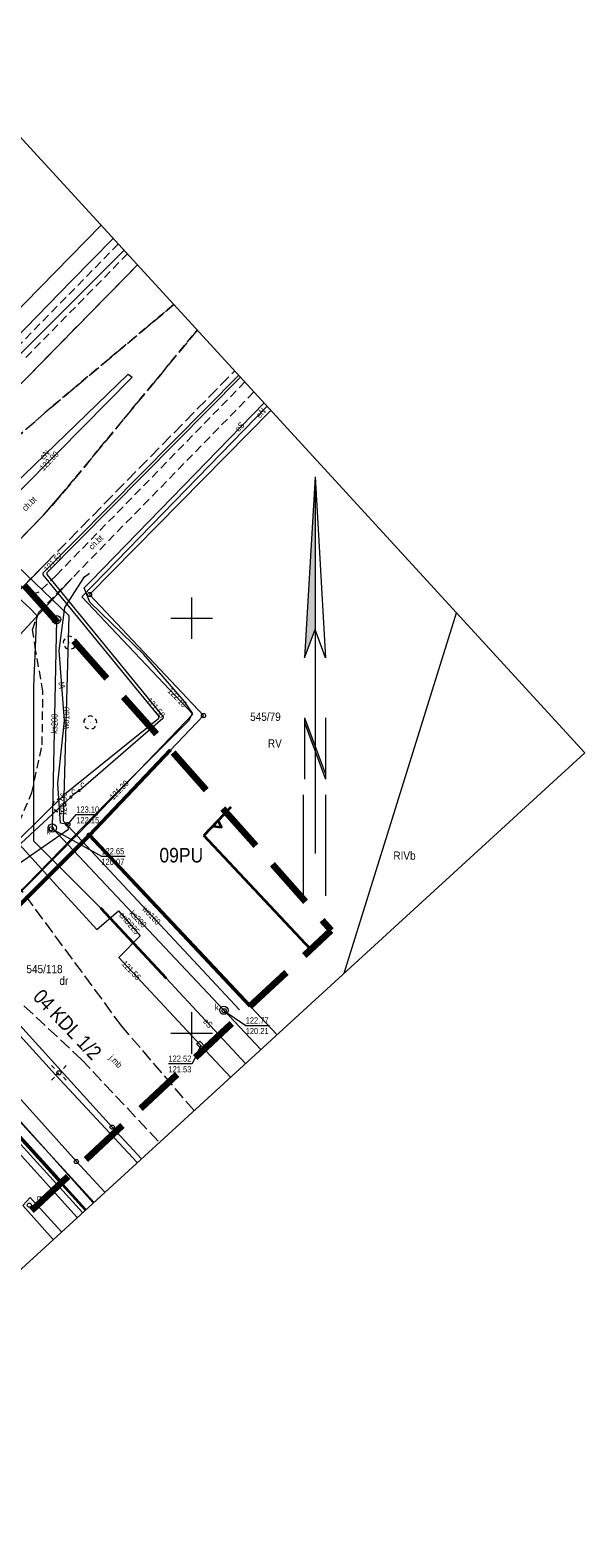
# Model space of a CAD drawing. Header units: metres. Extents: x 0 to 6446955, y 0 to 5658558.
# Tile 121 of 188: x 6441231 to 6441297, y 5654439 to 5654621. Entities that reach past the tile are written whole.
import ezdxf
from ezdxf.enums import TextEntityAlignment as Align

# ---------------------------------------------------------------- set-up
doc = ezdxf.new("R2010")
doc.units = ezdxf.units.M
doc.header["$MEASUREMENT"] = 0
for name, pattern in [('1.0_0.5', [1.5, 1, -0.5]), ('1.5_0.5', [2, 1.5, -0.5]), ('2', [0.9, 0.6, -0.3]), ('219-500', [0]), ('PRZER2-1', [3, 2, -1]), ('PRZER3-1', [4, 3, -1])]:
    doc.linetypes.add(name, pattern=pattern)
doc.layers.get('0').update_dxf_attribs({"color": 2, "linetype": 'CONTINUOUS', "lineweight": 5})
for name, color, linetype, lineweight in [('1ramki', 7, 'PRZER2-1', 18), ('z - kartowanie', 1, 'CONTINUOUS', 5), ('z - MPZT', 121, 'PRZER3-1', 18)]:
    doc.layers.add(name, color=color, linetype=linetype, lineweight=lineweight)
for name, color, linetype in [('202-punkt graniczny', 7, 'CONTINUOUS'), ('209-oznaczenie konturu klasyfikacyjnego', 7, 'CONTINUOUS'), ('211-numer działki ewidencyjnej', 7, 'CONTINUOUS'), ('217-kontur klasyfikacyjny', 7, 'CONTINUOUS'), ('218-kontur użytku gruntowego', 7, 'CONTINUOUS'), ('219-działka ewidencyjna', 7, 'CONTINUOUS'), ('chodnik', 7, 'CONTINUOUS'), ('chodnik-Atr17', 7, 'CONTINUOUS'), ('ciepłownicze urządzenie techniczne', 7, 'CONTINUOUS'), ('ciepłownicze urządzenie techniczne-Atr17', 7, 'CONTINUOUS'), ('jezdnia', 7, 'CONTINUOUS'), ('jezdnia-Atr17', 7, 'CONTINUOUS'), ('komora podziemna', 7, 'CONTINUOUS'), ('krawężnik', 7, 'CONTINUOUS'), ('latarnia', 7, 'CONTINUOUS'), ('obudowa ochronna przewodu', 7, 'CONTINUOUS'), ('ogrodzenie trwałe', 7, 'CONTINUOUS'), ('przewód ciepłowniczy', 7, 'CONTINUOUS'), ('przewód ciepłowniczy-Atr1', 7, 'CONTINUOUS'), ('przewód elektroenergetyczny podziemny', 7, 'CONTINUOUS'), ('przewód elektroenergetyczny podziemny-Atr1', 7, 'CONTINUOUS'), ('przewód gazowy', 7, 'CONTINUOUS'), ('przewód kanalizacyjny', 7, 'CONTINUOUS'), ('przewód kanalizacyjny-Atr1', 7, 'CONTINUOUS'), ('przewód telekomunikacyjny podziemny', 7, 'CONTINUOUS'), ('przewód telekomunikacyjny podziemny-Atr1', 7, 'CONTINUOUS'), ('przewód wodociągowy', 7, 'CONTINUOUS'), ('przewód wodociągowy-Atr1', 7, 'CONTINUOUS'), ('rzedna', 7, 'CONTINUOUS'), ('rzedna-Atr2', 7, 'CONTINUOUS'), ('rzedna-Atr3', 7, 'CONTINUOUS'), ('właz do komory lub kanału - okrągły', 7, 'CONTINUOUS'), ('właz do komory lub kanału - okrągły-Atr17', 7, 'CONTINUOUS'), ('Zakres', 7, 'CONTINUOUS'), ('Znak północy', 7, 'CONTINUOUS')]:
    doc.layers.add(name, color=color, linetype=linetype)
doc.styles.add('MapaZas', font='geodezja.shx', dxfattribs={"width": 0.9})
doc.linetypes.add('902-500', pattern='A,3.75,0,[1,ksztalty.shx,S=0.5,R=0,X=0,Y=0],3.75', length=7.5)
doc.linetypes.add('NLZ', pattern='A,3,-1,[35,msgB.shx,S=0.008,R=0,X=-0.5,Y=0],3', length=7)
doc.linetypes.add('OLZ', pattern='A,3,-1,[36,msgB.shx,S=0.008,R=0,X=-0.5,Y=0],3', length=7)

# ---------------------------------------------------------------- blocks, each defined once
blk = doc.blocks.new('202')
at = {"color": 0, "linetype": 'Continuous', "lineweight": 0}
blk.add_circle((0, 0), 0.25, dxfattribs=at)
blk = doc.blocks.new('US25')
at = {"linetype": 'Continuous', "lineweight": 0}
h = blk.add_hatch(color=0, dxfattribs=at)
edge = h.paths.add_edge_path()
edge.add_arc((0, 0), 0.2, 0, 360)
blk = doc.blocks.new('PW01')
at = {"linetype": 'Continuous', "lineweight": 13}
h = blk.add_hatch(color=0, dxfattribs=at)
edge = h.paths.add_edge_path()
edge.add_arc((0, 0), 0.045, 0, 360)
blk = doc.blocks.new('US22')
at = {"color": 0, "linetype": 'Continuous', "lineweight": 13}
blk.add_circle((0, 0), 0.25, dxfattribs=at)
blk = doc.blocks.new('SM01')
at = {"color": 0, "linetype": 'Continuous', "lineweight": 13}
for p, q in [((-0.53, 0.531), (-0.883, 0.884)), ((0.531, 0.531), (0.884, 0.884)), ((-0.53, -0.53), (-0.883, -0.883)), ((0.531, -0.53), (0.884, -0.883))]:
    blk.add_line(p, q, dxfattribs=at)
blk.add_circle((0, 0), 0.25, dxfattribs=at)
blk = doc.blocks.new('US15')
at = {"color": 0, "linetype": 'Continuous', "lineweight": 13}
blk.add_circle((0, 0), 0.25, dxfattribs=at)
blk = doc.blocks.new('OP021')
at = {"linetype": 'Continuous', "lineweight": 13}
h = blk.add_hatch(color=0, dxfattribs=at)
edge = h.paths.add_edge_path()
edge.add_arc((0, 0), 0.05, 0, 360)
at = {"color": 0, "linetype": 'Continuous', "lineweight": 13}
for centre, start, end in [((-0.38, 0.124), 121.308, 202.548), ((0, 0.4), 49.272, 130.728), ((0.38, 0.124), 337.452, 58.692), ((-0.235, -0.324), 193.221, 274.871), ((0.235, -0.324), 265.129, 346.779)]:
    blk.add_arc(centre, 0.4, start, end, dxfattribs=at)
blk = doc.blocks.new('W_POL')
at = {"color": 0, "linetype": 'Continuous', "lineweight": 0}
for p, q in [((0, 13.393), (-0.67, 1.818)), ((0, 13.393), (0, -3.92)), ((0, 13.393), (0.668, 1.818)), ((-0.67, 1.818), (0, 3.636)), ((0.668, 1.818), (0, 3.636)), ((-0.67, -2.007), (-0.67, -5.929)), ((-0.67, -2.007), (0.669, -5.621)), ((-0.67, -2.314), (0.67, -5.929)), ((0.669, -2.007), (0.669, -5.929)), ((0, -3.92), (0, -4.59)), ((0, -4.59), (0, -10.676)), ((-0.755, -6.94), (-0.755, -13.393)), ((0.671, -6.94), (0.671, -13.393))]:
    blk.add_line(p, q, dxfattribs=at)
at = {"color": 0, "linetype": 'Continuous', "lineweight": 0, "extrusion": (0, 0, -1)}
for points in [[(0, 13.393), (0, 3.636), (0.67, 1.818)], [(0, -3.814), (0, -4.122), (0.67, -2.007), (0.67, -2.314)]]:
    blk.add_solid(points, dxfattribs=at)

msp = doc.modelspace()

# ---------------------------------------------------------------- linework, layer by layer
at = {"color": 0, "lineweight": 13}
for p, q in [((6441250, 5654547.5), (6441250, 5654552.5)), ((6441250, 5654547.5), (6441250, 5654552.5)), ((6441247.5, 5654550), (6441252.5, 5654550)), ((6441247.5, 5654550), (6441252.5, 5654550)), ((6441250, 5654500), (6441250, 5654502.5)), ((6441250, 5654500), (6441250, 5654502.5)), ((6441247.5, 5654500), (6441252.5, 5654500)), ((6441247.5, 5654500), (6441252.5, 5654500)), ((6441247.5, 5654500), (6441252.5, 5654500)), ((6441247.5, 5654500), (6441252.5, 5654500)), ((6441250, 5654497.5), (6441250, 5654500)), ((6441250, 5654497.5), (6441250, 5654500))]:
    msp.add_line(p, q, dxfattribs=at)
at = {"layer": '1ramki', "color": 0, "linetype": 'Continuous', "lineweight": 13, "flags": 128}
msp.add_lwpolyline([(6441006.98, 5654850.87), (6441297.31, 5654533.78), (6441194.11, 5654439.16), (6440903.78, 5654756.25)], close=True, dxfattribs=at)
at = {"layer": '217-kontur klasyfikacyjny', "color": 3, "linetype": 'Continuous', "lineweight": 13}
for points in [[(6441259.53, 5654575.04), (6441237.71, 5654552.85)], [(6441268.33, 5654507.21), (6441281.88, 5654550.63)], [(6441237.68, 5654523.85), (6441260.26, 5654499.81)]]:
    msp.add_lwpolyline(points, dxfattribs=at)
at = {"layer": '217-kontur klasyfikacyjny', "color": 3, "linetype": 'Continuous', "lineweight": 13, "flags": 128}
for points in [[(6441237.71, 5654552.85), (6441251.42, 5654538.26)], [(6441251.42, 5654538.26), (6441237.68, 5654523.85)]]:
    msp.add_lwpolyline(points, dxfattribs=at)
at = {"layer": '218-kontur użytku gruntowego', "color": 3, "linetype": 'Continuous', "lineweight": 13}
for points in [[(6441239.09, 5654597.36), (6441217, 5654574.8)], [(6441217, 5654574.8), (6441239.09, 5654597.36)], [(6441237.71, 5654552.85), (6441259.53, 5654575.04)], [(6441259.53, 5654575.04), (6441237.71, 5654552.85)], [(6441260.26, 5654499.81), (6441237.68, 5654523.85)], [(6441237.68, 5654523.85), (6441260.26, 5654499.81)], [(6441215.97, 5654502.14), (6441237.27, 5654478.73)], [(6441237.27, 5654478.73), (6441215.97, 5654502.14)]]:
    msp.add_lwpolyline(points, dxfattribs=at)
at = {"layer": '218-kontur użytku gruntowego', "color": 3, "linetype": 'Continuous', "lineweight": 13, "flags": 128}
for points in [[(6441237.71, 5654552.85), (6441251.42, 5654538.26)], [(6441251.42, 5654538.26), (6441237.71, 5654552.85)], [(6441251.42, 5654538.26), (6441237.68, 5654523.85)], [(6441237.68, 5654523.85), (6441251.42, 5654538.26)]]:
    msp.add_lwpolyline(points, dxfattribs=at)
at = {"layer": '219-działka ewidencyjna', "color": 3, "linetype": '219-500', "lineweight": 13}
for points in [[(6441239.09, 5654597.36), (6441217, 5654574.8)], [(6441237.71, 5654552.85), (6441259.53, 5654575.04)], [(6441260.26, 5654499.81), (6441237.68, 5654523.85)], [(6441215.97, 5654502.14), (6441237.27, 5654478.73)], [(6441240.42, 5654488.66), (6441243.95, 5654484.85)], [(6441239.55, 5654480.82), (6441236.11, 5654484.51)]]:
    msp.add_lwpolyline(points, dxfattribs=at)
at = {"layer": '219-działka ewidencyjna', "color": 3, "linetype": '219-500', "lineweight": 13, "flags": 128}
for points in [[(6441251.42, 5654538.26), (6441237.71, 5654552.85)], [(6441237.68, 5654523.85), (6441251.42, 5654538.26)], [(6441237.68, 5654523.85), (6441222.32, 5654508.6)], [(6441222.32, 5654508.6), (6441240.42, 5654488.66)], [(6441236.11, 5654484.51), (6441218.29, 5654504.41)]]:
    msp.add_lwpolyline(points, dxfattribs=at)
at = {"layer": 'chodnik', "color": 7, "linetype": '1.0_0.5', "lineweight": 13}
for points in [[(6441241.17, 5654595.09), (6441228.88, 5654582.55)], [(6441230.04, 5654581.42), (6441242.27, 5654593.89)], [(6441247.85, 5654587.8), (6441233.06, 5654575.38), (6441225.49, 5654568.77), (6441224.81, 5654568.09), (6441219.13, 5654562.25), (6441225.86, 5654555.95), (6441232.17, 5654562.42), (6441234.18, 5654564.72), (6441250.67, 5654584.72)], [(6441228.61, 5654524.06), (6441230.77, 5654528.98), (6441232, 5654534.74), (6441232.09, 5654541.18), (6441231.21, 5654546.17), (6441230.83, 5654548.6), (6441231.6, 5654550.73), (6441257.49, 5654577.27)], [(6441256.39, 5654578.46), (6441233.71, 5654555.19), (6441231.61, 5654553.11), (6441230.27, 5654552.69)]]:
    msp.add_lwpolyline(points, dxfattribs=at)
at = {"layer": 'jezdnia', "color": 7, "linetype": '1.5_0.5', "lineweight": 13}
for points in [[(6441243.48, 5654592.57), (6441241.78, 5654590.84), (6441218.52, 5654567.11), (6441215.95, 5654564.88), (6441214.37, 5654563.34), (6441212.87, 5654562.46), (6441216.51, 5654559.23), (6441217, 5654560.12), (6441219.13, 5654562.25), (6441224.81, 5654568.09), (6441225.49, 5654568.77), (6441233.06, 5654575.38), (6441247.85, 5654587.8)], [(6441250.67, 5654584.72), (6441234.18, 5654564.72), (6441232.17, 5654562.42), (6441225.86, 5654555.95), (6441223.16, 5654553.12), (6441226.55, 5654549.73), (6441227.51, 5654551.56), (6441228.92, 5654552.93), (6441229.69, 5654553.81), (6441232.44, 5654556.59), (6441255.17, 5654579.8)], [(6441250.28, 5654490.66), (6441241.57, 5654500.84), (6441229.02, 5654517.91), (6441227.24, 5654514.61), (6441225.47, 5654512.94), (6441222.5, 5654510.11), (6441236.74, 5654496.81), (6441246.1, 5654486.82)]]:
    msp.add_lwpolyline(points, dxfattribs=at)
at = {"layer": 'komora podziemna', "color": 32, "linetype": 'Continuous', "lineweight": 13, "flags": 128}
for points in [[(6441234.23, 5654549.82), (6441234.18, 5654549.63), (6441234.07, 5654549.47), (6441233.91, 5654549.36), (6441233.72, 5654549.33), (6441233.53, 5654549.37), (6441233.37, 5654549.48), (6441233.26, 5654549.65), (6441233.23, 5654549.84), (6441233.27, 5654550.03), (6441233.38, 5654550.18), (6441233.54, 5654550.29), (6441233.73, 5654550.33), (6441233.92, 5654550.28), (6441234.08, 5654550.17), (6441234.19, 5654550.01)], [(6441233.68, 5654524.9), (6441233.71, 5654524.71), (6441233.67, 5654524.52), (6441233.56, 5654524.36), (6441233.39, 5654524.26), (6441233.2, 5654524.22), (6441233.01, 5654524.26), (6441232.86, 5654524.38), (6441232.75, 5654524.54), (6441232.71, 5654524.73), (6441232.76, 5654524.92), (6441232.87, 5654525.08), (6441233.03, 5654525.18), (6441233.22, 5654525.22), (6441233.41, 5654525.18), (6441233.57, 5654525.06)], [(6441254.37, 5654502.74), (6441254.33, 5654502.55), (6441254.22, 5654502.39), (6441254.05, 5654502.29), (6441253.86, 5654502.25), (6441253.67, 5654502.29), (6441253.52, 5654502.41), (6441253.41, 5654502.57), (6441253.37, 5654502.76), (6441253.42, 5654502.95), (6441253.53, 5654503.11), (6441253.69, 5654503.21), (6441253.88, 5654503.25), (6441254.07, 5654503.21), (6441254.23, 5654503.09), (6441254.34, 5654502.93)]]:
    msp.add_lwpolyline(points, close=True, dxfattribs=at)
at = {"layer": 'komora podziemna', "color": 6, "linetype": 'Continuous', "lineweight": 13, "flags": 128}
msp.add_lwpolyline([(6441250.96, 5654499.02), (6441251.63, 5654498.32), (6441251.26, 5654497.98), (6441250.58, 5654498.7)], close=True, dxfattribs=at)
at = {"layer": 'komora podziemna', "color": 52, "linetype": 'Continuous', "lineweight": 13}
for points in [[(6441233.33, 5654475.12), (6441229.65, 5654479.21), (6441230.57, 5654480.18)], [(6441230.57, 5654480.18), (6441234.31, 5654476.02)]]:
    msp.add_lwpolyline(points, dxfattribs=at)
at = {"layer": 'krawężnik', "color": 7, "linetype": 'Continuous', "lineweight": 13}
msp.add_lwpolyline([(6441243.48, 5654592.57), (6441241.78, 5654590.84), (6441218.52, 5654567.11), (6441215.95, 5654564.88)], dxfattribs=at)
at = {"layer": 'krawężnik', "color": 7, "linetype": 'Continuous', "lineweight": 13, "flags": 128}
for points in [[(6441217.83, 5654555.33), (6441218.75, 5654554.7), (6441220.55, 5654552.65), (6441221.24, 5654552.16), (6441222.25, 5654552.28), (6441223.16, 5654553.12), (6441225.86, 5654555.95), (6441232.17, 5654562.42), (6441234.18, 5654564.72)], [(6441229.69, 5654553.81), (6441232.44, 5654556.59)]]:
    msp.add_lwpolyline(points, dxfattribs=at)
at = {"layer": 'obudowa ochronna przewodu', "color": 7, "linetype": 'Continuous', "lineweight": 35, "flags": 128}
msp.add_lwpolyline([(6441239.02, 5654515.1), (6441246.92, 5654506.63)], dxfattribs=at)
at = {"layer": 'ogrodzenie trwałe', "color": 7, "linetype": '902-500', "lineweight": 35}
msp.add_lwpolyline([(6441237.23, 5654478.69), (6441215.95, 5654502.1), (6441205.88, 5654491.92)], dxfattribs=at)
at = {"layer": 'przewód ciepłowniczy', "color": 212, "linetype": 'Continuous', "lineweight": 13}
for points in [[(6441228.97, 5654523.14), (6441234.9, 5654528.96), (6441235.92, 5654529.8), (6441246.05, 5654537.95), (6441246.06, 5654538.16), (6441232.11, 5654555.21), (6441232.11, 5654555.45), (6441255.65, 5654579.28)], [(6441255.88, 5654579.03), (6441232.56, 5654555.44), (6441232.54, 5654555.24), (6441246.54, 5654538.12), (6441246.52, 5654537.91), (6441236.64, 5654529.34), (6441236.45, 5654529.21), (6441235.65, 5654528.62), (6441235.45, 5654528.44), (6441229.46, 5654522.89), (6441229.26, 5654522.73)], [(6441251.1, 5654498.5), (6441254.68, 5654494.69)]]:
    msp.add_lwpolyline(points, dxfattribs=at)
at = {"layer": 'przewód ciepłowniczy', "color": 212, "linetype": 'Continuous', "lineweight": 13, "flags": 128}
msp.add_lwpolyline([(6441229.26, 5654522.73), (6441233.76, 5654517.75), (6441238.56, 5654512.48), (6441241.19, 5654514.74), (6441243.8, 5654511.71), (6441241.21, 5654509.12), (6441251.1, 5654498.5)], dxfattribs=at)
at = {"layer": 'przewód elektroenergetyczny podziemny', "color": 1, "linetype": 'Continuous', "lineweight": 13}
for points in [[(6441212.37, 5654567.79), (6441217.54, 5654572.18), (6441235.51, 5654590.65), (6441240.56, 5654595.76)], [(6441217.66, 5654505.13), (6441236.46, 5654524.11), (6441250.12, 5654538.42), (6441236.79, 5654552.58), (6441259.08, 5654575.53)], [(6441217.7, 5654505.07), (6441239.75, 5654527.73), (6441249.68, 5654537.69), (6441250.09, 5654538.56), (6441249.14, 5654539.97), (6441244.22, 5654545.61), (6441237.74, 5654551.92), (6441237.07, 5654553.64), (6441237.89, 5654554.48), (6441258.71, 5654575.94)], [(6441256.45, 5654496.32), (6441246.92, 5654506.63), (6441239.02, 5654515.1), (6441231.01, 5654523.12), (6441230.99, 5654541.75), (6441231.34, 5654550.3), (6441230.54, 5654551.18), (6441212.37, 5654567.79)], [(6441160.41, 5654475.97), (6441161.62, 5654477.3), (6441177.38, 5654493.19), (6441191.66, 5654507.9), (6441192.51, 5654507.99), (6441199.61, 5654504.91), (6441207.41, 5654497.38), (6441208.33, 5654497.49), (6441214.74, 5654503.88), (6441215.81, 5654503.81), (6441225.39, 5654493.8), (6441238.15, 5654479.54)], [(6441238.22, 5654479.6), (6441220.14, 5654499.31), (6441215.95, 5654503.32), (6441216.37, 5654503.82), (6441217.66, 5654505.13)], [(6441236.86, 5654478.35), (6441217.6, 5654499.6), (6441216.19, 5654498.33)], [(6441233.59, 5654494.95), (6441243.44, 5654484.39)]]:
    msp.add_lwpolyline(points, dxfattribs=at)
at = {"layer": 'przewód elektroenergetyczny podziemny', "color": 1, "linetype": 'Continuous', "lineweight": 13, "flags": 128}
for points in [[(6441218.72, 5654556.46), (6441222.24, 5654559.97), (6441242.36, 5654579.42), (6441242.83, 5654579.05)], [(6441219.7, 5654555.69), (6441233.93, 5654570.02), (6441242.83, 5654579.05)], [(6441217.95, 5654512.2), (6441233.59, 5654494.95)], [(6441233.59, 5654494.95), (6441234.02, 5654495.21)]]:
    msp.add_lwpolyline(points, dxfattribs=at)
at = {"layer": 'przewód gazowy', "color": 40, "linetype": 'Continuous', "lineweight": 13}
msp.add_lwpolyline([(6441241.86, 5654594.34), (6441226.8, 5654579.29), (6441214.87, 5654569.15), (6441196.3, 5654569.7), (6441190.08, 5654563.31), (6441180.19, 5654553.19), (6441178.21, 5654551.15), (6441177.38, 5654550.3)], dxfattribs=at)
at = {"layer": 'przewód kanalizacyjny', "color": 34, "linetype": 'Continuous', "lineweight": 13, "flags": 128}
for points in [[(6441212.02, 5654570.27), (6441233.73, 5654549.83)], [(6441227.39, 5654545.9), (6441235.6, 5654554.8)], [(6441233.73, 5654549.83), (6441233.21, 5654524.72)], [(6441233.21, 5654524.72), (6441253.87, 5654502.75)]]:
    msp.add_lwpolyline(points, dxfattribs=at)
at = {"layer": 'przewód kanalizacyjny', "color": 34, "linetype": 'Continuous', "lineweight": 13}
msp.add_lwpolyline([(6441258.31, 5654498.02), (6441253.87, 5654502.75)], dxfattribs=at)
at = {"layer": 'przewód telekomunikacyjny podziemny', "color": 30, "linetype": 'Continuous', "lineweight": 13, "flags": 128}
for points in [[(6441235.09, 5654525.14), (6441234.22, 5654525.28), (6441233.89, 5654530.07), (6441234.67, 5654537.66), (6441234.04, 5654546.11), (6441234.72, 5654551.29), (6441235.92, 5654553.15), (6441237.09, 5654554.99), (6441237.7, 5654555.41)], [(6441218.03, 5654509.7), (6441218.5, 5654510.28), (6441229.13, 5654520.38), (6441235.17, 5654524.58), (6441235.09, 5654525.14)]]:
    msp.add_lwpolyline(points, dxfattribs=at)
at = {"layer": 'przewód wodociągowy', "color": 5, "linetype": 'Continuous', "lineweight": 13, "flags": 128}
for points in [[(6441217.69, 5654567.15), (6441235.22, 5654550.33), (6441234.53, 5654525.58)], [(6441234.53, 5654525.58), (6441255.76, 5654502.78)]]:
    msp.add_lwpolyline(points, dxfattribs=at)
at = {"layer": 'przewód wodociągowy', "color": 5, "linetype": 'Continuous', "lineweight": 13}
msp.add_lwpolyline([(6441164.35, 5654471.66), (6441175.03, 5654481.95), (6441194.73, 5654501.74), (6441206, 5654490.87), (6441215.73, 5654500.43), (6441236.2, 5654477.75)], dxfattribs=at)
at = {"layer": 'rzedna-Atr2', "color": 30, "lineweight": 13, "flags": 128}
msp.add_lwpolyline([(6441235.09, 5654525.14), (6441236.1, 5654526.32), (6441238.66, 5654526.32)], dxfattribs=at)
at = {"layer": 'rzedna-Atr2', "color": 7, "lineweight": 13, "flags": 128}
for points in [[(6441233.1, 5654524.63), (6441239.12, 5654521.3), (6441241.97, 5654521.3)], [(6441253.91, 5654502.68), (6441256.49, 5654500.91), (6441259.35, 5654500.91)]]:
    msp.add_lwpolyline(points, dxfattribs=at)
at = {"layer": 'rzedna-Atr2', "color": 6, "lineweight": 13, "flags": 128}
msp.add_lwpolyline([(6441251.1, 5654498.5), (6441250.04, 5654496.3), (6441247.19, 5654496.3)], dxfattribs=at)
at = {"layer": 'z - MPZT', "linetype": 'Continuous', "lineweight": 50}
for points in [[(6441247.46, 5654534.11), (6441237.68, 5654523.85), (6441218.29, 5654504.41), (6441215.97, 5654502.14), (6441205.87, 5654492.04), (6441191.54, 5654505.76), (6441177.63, 5654491.58)], [(6441237.68, 5654523.85), (6441257.04, 5654503.24)], [(6441215.97, 5654502.14), (6441234.33, 5654481.96)]]:
    msp.add_lwpolyline(points, dxfattribs=at)
at = {"layer": 'z - MPZT', "linetype": 'NLZ', "lineweight": 35}
for points in [[(6441254.7, 5654527.2), (6441251.45, 5654523.8)], [(6441264.33, 5654510.08), (6441251.45, 5654523.8)]]:
    msp.add_lwpolyline(points, dxfattribs=at)
at = {"layer": 'z - MPZT', "linetype": 'OLZ', "lineweight": 35}
msp.add_lwpolyline([(6441252.53, 5654524.93), (6441253.57, 5654524.8), (6441253.57, 5654524.8), (6441253.19, 5654525.63), (6441252.53, 5654524.93)], dxfattribs=at)
at = {"layer": 'Zakres', "color": 6, "linetype": '2', "lineweight": 100, "ltscale": 10, "flags": 128}
msp.add_lwpolyline([(6441211.03, 5654460.14), (6441266.77, 5654512.35), (6441224.8, 5654559.63), (6441178.57, 5654603.37), (6440988.78, 5654809.39), (6440937.98, 5654767.06), (6441124.95, 5654563.86), (6441139.06, 5654527.87)], close=True, dxfattribs=at)

# ---------------------------------------------------------------- block references
at = {"layer": '202-punkt graniczny', "color": 3, "linetype": 'Continuous', "lineweight": 13}
for p in [(6441237.71, 5654552.85), (6441251.42, 5654538.26), (6441237.68, 5654523.85), (6441240.42, 5654488.66), (6441236.11, 5654484.51)]:
    msp.add_blockref('202', p, dxfattribs=at)
at = {"layer": 'ciepłownicze urządzenie techniczne', "color": 212, "linetype": 'Continuous', "lineweight": 13}
for p in [(6441235.45, 5654528.44), (6441236.45, 5654529.21)]:
    msp.add_blockref('US25', p, dxfattribs=at)
at = {"layer": 'komora podziemna', "color": 30, "linetype": 'Continuous', "lineweight": 13}
msp.add_blockref('US15', (6441235.09, 5654525.14), dxfattribs=at)
at = {"layer": 'latarnia', "color": 7, "linetype": 'Continuous', "lineweight": 13}
msp.add_blockref('SM01', (6441234.02, 5654495.21), dxfattribs=at)
at = {"layer": 'rzedna', "color": 1, "linetype": 'Continuous', "lineweight": 13}
for p in [(6441233.93, 5654570.02), (6441250.12, 5654538.42), (6441239.75, 5654527.73)]:
    msp.add_blockref('PW01', p, dxfattribs=at)
at = {"layer": 'rzedna', "color": 212, "linetype": 'Continuous', "lineweight": 13}
for p in [(6441232.11, 5654555.45), (6441246.54, 5654538.12), (6441241.21, 5654509.12)]:
    msp.add_blockref('PW01', p, dxfattribs=at)
at = {"layer": 'rzedna', "color": 34, "linetype": 'Continuous', "lineweight": 13}
for p in [(6441233.1, 5654524.63), (6441253.91, 5654502.68)]:
    msp.add_blockref('PW01', p, dxfattribs=at)
at = {"layer": 'rzedna', "color": 5, "linetype": 'Continuous', "lineweight": 13}
msp.add_blockref('PW01', (6441234.53, 5654525.58), dxfattribs=at)
at = {"layer": 'rzedna', "color": 30, "linetype": 'Continuous', "lineweight": 13}
msp.add_blockref('PW01', (6441235.09, 5654525.14), dxfattribs=at)
at = {"layer": 'rzedna', "color": 6, "linetype": 'Continuous', "lineweight": 13}
msp.add_blockref('PW01', (6441251.1, 5654498.5), dxfattribs=at)
at = {"layer": 'właz do komory lub kanału - okrągły', "color": 7, "linetype": 'Continuous', "lineweight": 13}
for p in [(6441233.1, 5654524.63), (6441253.91, 5654502.68), (6441230.46, 5654479.25)]:
    msp.add_blockref('US22', p, dxfattribs=at)
at = {"layer": 'z - kartowanie', "color": 94, "linetype": 'Continuous', "lineweight": 13}
for p in [(6441235.32, 5654547.03), (6441237.78, 5654537.41), (6441234.07, 5654527.4)]:
    msp.add_blockref('OP021', p, dxfattribs=at)
at = {"layer": 'Znak północy', "color": 0, "linetype": 'Continuous', "lineweight": 13, "xscale": 1.88583667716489, "yscale": 1.88583667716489, "zscale": 1.88583667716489}
msp.add_blockref('W_POL', (6441264.84, 5654541.78, 19.2), dxfattribs=at)

# ---------------------------------------------------------------- texts
at = {"layer": '209-oznaczenie konturu klasyfikacyjnego', "color": 3, "linetype": 'Continuous', "lineweight": 13, "style": 'MapaZas', "width": 0.9}
for s, p in [('RV', (6441259.17, 5654535.4)), ('RIVb', (6441274.27, 5654521.88)), ('dr', (6441234.07, 5654506.8))]:
    msp.add_text(s, height=1, dxfattribs=at).set_placement(p, align=Align.TOP_LEFT)
at = {"layer": '211-numer działki ewidencyjnej', "color": 3, "linetype": 'Continuous', "lineweight": 13, "style": 'MapaZas', "width": 0.9}
for s, p in [('545/79', (6441257.03, 5654537.62)), ('545/118', (6441230.1, 5654507.21))]:
    msp.add_text(s, height=1, dxfattribs=at).set_placement(p)
at = {"layer": 'chodnik-Atr17', "color": 7, "lineweight": 13, "style": 'MapaZas', "width": 0.9}
for rotation, p in [(45.033, (6441230.44, 5654563.79)), (45, (6441238.46, 5654559.13))]:
    msp.add_text('ch.bt', height=0.75, rotation=rotation, dxfattribs=at).set_placement(p, align=Align.MIDDLE_CENTER)
at = {"layer": 'ciepłownicze urządzenie techniczne-Atr17', "color": 212, "lineweight": 13, "style": 'MapaZas', "width": 0.9}
for p in [(6441236.6, 5654529.61), (6441235.5, 5654528.8)]:
    msp.add_text('c', height=0.75, dxfattribs=at).set_placement(p)
at = {"layer": 'jezdnia-Atr17', "color": 7, "lineweight": 13, "style": 'MapaZas', "width": 0.9}
msp.add_text('j.mb', height=0.75, rotation=314.207, dxfattribs=at).set_placement((6441240.85, 5654496.58), align=Align.MIDDLE_CENTER)
at = {"layer": 'przewód ciepłowniczy-Atr1', "color": 212, "lineweight": 13, "style": 'MapaZas', "width": 0.9}
msp.add_text('cnD225', height=0.75, rotation=310.741, dxfattribs=at).set_placement((6441242.5, 5654513.23), align=Align.MIDDLE_CENTER)
at = {"layer": 'przewód elektroenergetyczny podziemny-Atr1', "color": 1, "lineweight": 13, "style": 'MapaZas', "width": 0.9}
for s, rotation, p in [('eN', 45.827, (6441258.31, 5654574.73)), ('eS', 45.865, (6441255.76, 5654573.06)), ('eN', 44.03, (6441232.3, 5654569.7)), ('eS', 312.758, (6441251.95, 5654501.19))]:
    msp.add_text(s, height=0.75, rotation=rotation, dxfattribs=at).set_placement(p, align=Align.MIDDLE_CENTER)
at = {"layer": 'przewód kanalizacyjny-Atr1', "color": 34, "lineweight": 13, "style": 'MapaZas', "width": 0.9}
for rotation, p in [(88.813, (6441233.47, 5654537.28)), (313.24, (6441243.54, 5654513.74))]:
    msp.add_text('ks200', height=0.75, rotation=rotation, dxfattribs=at).set_placement(p, align=Align.MIDDLE_CENTER)
at = {"layer": 'przewód telekomunikacyjny podziemny-Atr1', "color": 30, "lineweight": 13, "style": 'MapaZas', "width": 0.9}
msp.add_text('tA', height=0.75, rotation=274.263, dxfattribs=at).set_placement((6441234.36, 5654541.89), align=Align.MIDDLE_CENTER)
at = {"layer": 'przewód wodociągowy-Atr1', "color": 5, "lineweight": 13, "style": 'MapaZas', "width": 0.9}
for rotation, p in [(88.402, (6441234.88, 5654537.96)), (312.958, (6441245.15, 5654514.18))]:
    msp.add_text('wo160', height=0.75, rotation=rotation, dxfattribs=at).set_placement(p, align=Align.MIDDLE_CENTER)
at = {"layer": 'rzedna-Atr2', "color": 1, "lineweight": 13, "style": 'MapaZas', "width": 0.9}
for s, rotation, p in [('122.00', 46.224, (6441232.15, 5654567.69)), ('121.30', 46.094, (6441240.57, 5654528.03))]:
    msp.add_text(s, height=0.75, rotation=rotation, dxfattribs=at).set_placement(p)
at = {"layer": 'rzedna-Atr2', "color": 212, "lineweight": 13, "style": 'MapaZas', "width": 0.9}
for s, rotation, p in [('121.52', 46.393, (6441232.67, 5654555.48)), ('121.56', 314.016, (6441241.49, 5654508.28))]:
    msp.add_text(s, height=0.75, rotation=rotation, dxfattribs=at).set_placement(p)
at = {"layer": 'rzedna-Atr2', "color": 1, "lineweight": 13, "style": 'MapaZas', "width": 0.9}
msp.add_text('122.10', height=0.75, rotation=314.313, dxfattribs=at).set_placement((6441247.3, 5654541.42), align=Align.MIDDLE_LEFT)
at = {"layer": 'rzedna-Atr2', "color": 212, "lineweight": 13, "style": 'MapaZas', "width": 0.9}
msp.add_text('121.58', height=0.75, rotation=310.3, dxfattribs=at).set_placement((6441244.79, 5654540.26), align=Align.MIDDLE_LEFT)
at = {"layer": 'rzedna-Atr2', "color": 5, "lineweight": 13, "style": 'MapaZas', "width": 0.9}
msp.add_text('120.96', height=0.75, rotation=89.422, dxfattribs=at).set_placement((6441234.92, 5654526.21))
at = {"layer": 'rzedna-Atr2', "color": 30, "lineweight": 13, "style": 'MapaZas', "width": 0.9}
msp.add_text('123.10', height=0.75, dxfattribs=at).set_placement((6441236.1, 5654526.33), align=Align.BOTTOM_LEFT)
at = {"layer": 'rzedna-Atr2', "color": 7, "lineweight": 13, "style": 'MapaZas', "width": 0.9}
for s, p in [('122.65', (6441239.12, 5654521.31)), ('122.77', (6441256.49, 5654500.92))]:
    msp.add_text(s, height=0.75, dxfattribs=at).set_placement(p, align=Align.BOTTOM_LEFT)
at = {"layer": 'rzedna-Atr2', "color": 6, "lineweight": 13, "style": 'MapaZas', "width": 0.9}
msp.add_text('122.52', height=0.75, dxfattribs=at).set_placement((6441247.19, 5654496.31), align=Align.BOTTOM_LEFT)
at = {"layer": 'rzedna-Atr3', "color": 30, "lineweight": 13, "style": 'MapaZas', "width": 0.9}
msp.add_text('122.15', height=0.75, dxfattribs=at).set_placement((6441236.1, 5654525.05), align=Align.BOTTOM_LEFT)
at = {"layer": 'rzedna-Atr3', "color": 7, "lineweight": 13, "style": 'MapaZas', "width": 0.9}
for s, p in [('120.07', (6441239.12, 5654520.03)), ('120.21', (6441256.49, 5654499.64))]:
    msp.add_text(s, height=0.75, dxfattribs=at).set_placement(p, align=Align.BOTTOM_LEFT)
at = {"layer": 'rzedna-Atr3', "color": 6, "lineweight": 13, "style": 'MapaZas', "width": 0.9}
msp.add_text('121.53', height=0.75, dxfattribs=at).set_placement((6441247.19, 5654495.03), align=Align.BOTTOM_LEFT)
at = {"layer": 'właz do komory lub kanału - okrągły-Atr17', "color": 7, "lineweight": 13, "style": 'MapaZas', "width": 0.9}
for s, p in [('k', (6441232.55, 5654523.93)), ('k', (6441252.79, 5654502.74)), ('g', (6441231.36, 5654479.77))]:
    msp.add_text(s, height=0.75, dxfattribs=at).set_placement(p)
at = {"layer": 'z - MPZT', "linetype": 'OLZ', "lineweight": 35, "style": 'MapaZas', "width": 0.9}
for s, rotation, p in [('09PU', 359.9598, (6441248.74, 5654521.43)), ('04 KDL 1/2', 313.5032, (6441235.06, 5654501.05))]:
    msp.add_text(s, height=1.75, rotation=rotation, dxfattribs=at).set_placement(p, align=Align.MIDDLE)

doc.saveas('drawing.dxf')
